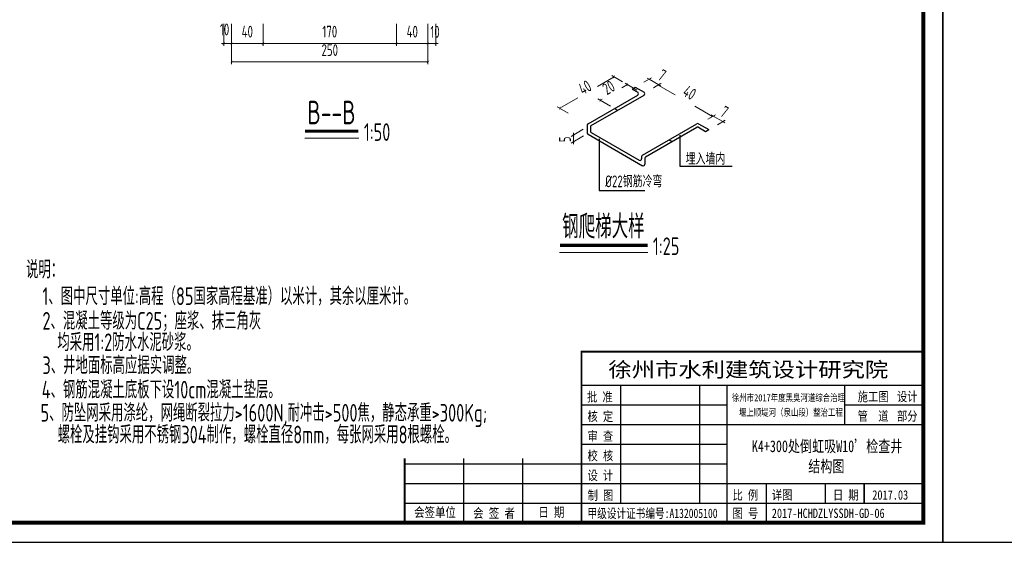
# Model space of a CAD drawing. Header units: millimetres. Extents: x 65530 to 130460, y -103607 to -18875.
# Tile 57 of 75: x 94368 to 96875, y -49551 to -48219. Entities that reach past the tile are written whole.
import ezdxf

# ---------------------------------------------------------------- set-up
doc = ezdxf.new("R2010")
doc.units = ezdxf.units.MM
doc.header["$LTSCALE"] = 0.5
doc.layers.add('GPSCOMMON', color=7, linetype='Continuous')
doc.layers.add('图框', color=7, linetype='Continuous')
doc.layers.add('标注线', color=4, linetype='Continuous', lineweight=13)
doc.styles.add('HzTxt', font='tssdeng.shx', dxfattribs={"width": 0.7, "bigfont": 'hztxt.shx'})
doc.styles.add('图框', font='simfang.ttf', dxfattribs={"width": 0.8, "height": 4})
doc.dimstyles.new('75', dxfattribs={"dimtxt": 45, "dimasz": 12, "dimexe": 12, "dimexo": 12, "dimgap": 15, "dimtad": 1, "dimdec": 0, "dimlfac": 0.5, "dimtxsty": 'HzTxt', "dimblk": 'ARCHTICK', "dimcen": 2.5, "dimclrd": 256, "dimclre": 256, "dimclrt": 256, "dimadec": 0, "dimazin": 0, "dimtfac": 1, "dimtdec": 0, "dimtmove": 2, "dimatfit": 2, "dimfxl": 0, "dimlwd": -1, "dimlwe": -1, "dimarcsym": 0})

# ---------------------------------------------------------------- blocks, each defined once
blk = doc.blocks.new('_ArchTick')
at = {"color": 0, "linetype": 'ByBlock', "const_width": 0.15}
blk.add_lwpolyline([(-0.5, -0.5), (0.5, 0.5)], dxfattribs=at)
blk = doc.blocks.new('*D16')
at = {"layer": 'Defpoints', "color": 0}
for p in [(95915.9, -48384.6), (95949.9, -48404.2), (95882.6, -48445.4)]:
    blk.add_point(p, dxfattribs=at)
at = {"layer": '标注线'}
for p, q in [((95915.9, -48384.6), (95901.5, -48392.9)), ((95939.9, -48398.4), (95909.9, -48381.1)), ((95872.6, -48439.6), (95840.6, -48421.1)), ((95846.6, -48424.6), (95851.7, -48421.7))]:
    blk.add_line(p, q, dxfattribs=at)
at = {"layer": '标注线', "xscale": 6, "yscale": 6, "zscale": 6}
for p, rotation in [((95915.9, -48384.6), 29.99999990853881), ((95846.6, -48424.6), 209.9999999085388)]:
    blk.add_blockref('_ArchTick', p, dxfattribs=dict(at, rotation=rotation))
at = {"layer": '标注线', "insert": (95867.8, -48392.1), "char_height": 30, "attachment_point": 5, "rotation": 30, "style": 'HzTxt'}
blk.add_mtext('20', dxfattribs=at)
blk = doc.blocks.new('*D17')
at = {"layer": 'Defpoints', "color": 0}
for p in [(95947.7, -48384.4), (95971.9, -48398.4), (95995.3, -48384.9)]:
    blk.add_point(p, dxfattribs=at)
at = {"layer": '标注线'}
for p, q in [((95957.7, -48378.7), (95977.1, -48367.4)), ((95971.1, -48370.9), (95965.9, -48367.9)), ((95971.1, -48370.9), (95995.3, -48384.9)), ((95981.9, -48392.7), (96001.3, -48381.4)), ((95995.3, -48384.9), (96000.5, -48387.9))]:
    blk.add_line(p, q, dxfattribs=at)
at = {"layer": '标注线', "xscale": 6, "yscale": 6, "zscale": 6}
for p, rotation in [((95971.1, -48370.9), 329.9999999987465), ((95995.3, -48384.9), 149.9999999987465)]:
    blk.add_blockref('_ArchTick', p, dxfattribs=dict(at, rotation=rotation))
at = {"layer": '标注线', "insert": (96003.8, -48360.7), "char_height": 30, "attachment_point": 5, "rotation": 330, "style": 'HzTxt'}
blk.add_mtext('7', dxfattribs=at)
blk = doc.blocks.new('*D18')
at = {"layer": 'Defpoints', "color": 0}
for p in [(95881.7, -48364.8), (95913.5, -48383.2), (95774.9, -48463.2)]:
    blk.add_point(p, dxfattribs=at)
at = {"layer": '标注线'}
for p, q in [((95881.7, -48364.8), (95839.1, -48389.4)), ((95903.5, -48377.4), (95875.7, -48361.4)), ((95743.2, -48444.8), (95789.4, -48418.2)), ((95764.9, -48457.4), (95737.2, -48441.4))]:
    blk.add_line(p, q, dxfattribs=at)
at = {"layer": '标注线', "xscale": 6, "yscale": 6, "zscale": 6}
for p, rotation in [((95881.7, -48364.8), 30.00000000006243), ((95743.2, -48444.8), 210.0000000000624)]:
    blk.add_blockref('_ArchTick', p, dxfattribs=dict(at, rotation=rotation))
at = {"layer": '标注线', "insert": (95807.3, -48391.8), "char_height": 30, "attachment_point": 5, "rotation": 30, "style": 'HzTxt'}
blk.add_mtext('40', dxfattribs=at)
blk = doc.blocks.new('*D19')
at = {"layer": 'Defpoints', "color": 0}
for p in [(95971.9, -48398.4), (96110.5, -48478.4), (96132.5, -48465.7)]:
    blk.add_point(p, dxfattribs=at)
at = {"layer": '标注线'}
for p, q in [((95981.9, -48392.7), (96000, -48382.2)), ((95994, -48385.7), (96037.5, -48410.8)), ((96132.5, -48465.7), (96087.2, -48439.5)), ((96120.5, -48472.7), (96138.5, -48462.2))]:
    blk.add_line(p, q, dxfattribs=at)
at = {"layer": '标注线', "xscale": 6, "yscale": 6, "zscale": 6}
for p, rotation in [((95994, -48385.7), 150.0000000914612), ((96132.5, -48465.7), 330.0000000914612)]:
    blk.add_blockref('_ArchTick', p, dxfattribs=dict(at, rotation=rotation))
at = {"layer": '标注线', "insert": (96073.9, -48405.1), "char_height": 30, "attachment_point": 5, "rotation": 330, "style": 'HzTxt'}
blk.add_mtext('40', dxfattribs=at)
blk = doc.blocks.new('*D20')
at = {"layer": 'Defpoints', "color": 0}
for p in [(95813.4, -48492.7), (95813.9, -48509.7), (95778.1, -48530.3)]:
    blk.add_point(p, dxfattribs=at)
at = {"layer": '标注线'}
for p, q in [((95803.4, -48498.5), (95772.1, -48516.5)), ((95803.9, -48515.4), (95772.1, -48533.8)), ((95778.1, -48513.1), (95778.1, -48507.1)), ((95778.1, -48513.1), (95778.1, -48530.3)), ((95778.1, -48530.3), (95778.1, -48536.3))]:
    blk.add_line(p, q, dxfattribs=at)
at = {"layer": '标注线', "xscale": 6, "yscale": 6, "zscale": 6}
for p, rotation in [((95778.1, -48513.1), 270), ((95778.1, -48530.3), 90)]:
    blk.add_blockref('_ArchTick', p, dxfattribs=dict(at, rotation=rotation))
at = {"layer": '标注线', "insert": (95756.7, -48524.1), "char_height": 30, "attachment_point": 5, "rotation": 90, "style": 'HzTxt'}
blk.add_mtext('5', dxfattribs=at)
blk = doc.blocks.new('*D21')
at = {"layer": 'Defpoints', "color": 0}
for p in [(96110.5, -48478.4), (96158.2, -48478.9), (96134.7, -48492.4)]:
    blk.add_point(p, dxfattribs=at)
at = {"layer": '标注线'}
for p, q in [((96120.5, -48472.7), (96139.9, -48461.4)), ((96133.9, -48464.9), (96128.7, -48461.9)), ((96133.9, -48464.9), (96158.2, -48478.9)), ((96144.7, -48486.7), (96164.2, -48475.4)), ((96158.2, -48478.9), (96163.4, -48481.9))]:
    blk.add_line(p, q, dxfattribs=at)
at = {"layer": '标注线', "xscale": 6, "yscale": 6, "zscale": 6}
for p, rotation in [((96133.9, -48464.9), 330.0000000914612), ((96158.2, -48478.9), 150.0000000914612)]:
    blk.add_blockref('_ArchTick', p, dxfattribs=dict(at, rotation=rotation))
at = {"layer": '标注线', "insert": (96162.4, -48454), "char_height": 30, "attachment_point": 5, "rotation": 330, "style": 'HzTxt'}
blk.add_mtext('7', dxfattribs=at)
blk = doc.blocks.new('*D150')
at = {"layer": 'Defpoints', "color": 0}
for p in [(94907.9, -48219.7), (94987.9, -48219.7), (94987.9, -48279.7)]:
    blk.add_point(p, dxfattribs=at)
at = {"layer": '标注线'}
for p, q in [((94907.9, -48229.7), (94907.9, -48285.7)), ((94987.9, -48229.7), (94987.9, -48285.7)), ((94907.9, -48279.7), (94987.9, -48279.7))]:
    blk.add_line(p, q, dxfattribs=at)
at = {"layer": '标注线', "xscale": 6, "yscale": 6, "zscale": 6, "rotation": 180}
blk.add_blockref('_ArchTick', (94907.9, -48279.7), dxfattribs=at)
at = {"layer": '标注线', "xscale": 6, "yscale": 6, "zscale": 6}
blk.add_blockref('_ArchTick', (94987.9, -48279.7), dxfattribs=at)
at = {"layer": '标注线', "insert": (94947.9, -48249.7), "char_height": 30, "attachment_point": 5, "style": 'HzTxt'}
blk.add_mtext('40', dxfattribs=at)
blk = doc.blocks.new('*D151')
at = {"layer": 'Defpoints', "color": 0}
for p in [(94987.9, -48219.7), (95327.9, -48219.7), (95327.9, -48279.7)]:
    blk.add_point(p, dxfattribs=at)
at = {"layer": '标注线'}
for p, q in [((94987.9, -48229.7), (94987.9, -48285.7)), ((95327.9, -48229.7), (95327.9, -48285.7)), ((94987.9, -48279.7), (95327.9, -48279.7))]:
    blk.add_line(p, q, dxfattribs=at)
at = {"layer": '标注线', "xscale": 6, "yscale": 6, "zscale": 6, "rotation": 180}
blk.add_blockref('_ArchTick', (94987.9, -48279.7), dxfattribs=at)
at = {"layer": '标注线', "xscale": 6, "yscale": 6, "zscale": 6}
blk.add_blockref('_ArchTick', (95327.9, -48279.7), dxfattribs=at)
at = {"layer": '标注线', "insert": (95157.9, -48249.7), "char_height": 30, "attachment_point": 5, "style": 'HzTxt'}
blk.add_mtext('170', dxfattribs=at)
blk = doc.blocks.new('*D152')
at = {"layer": 'Defpoints', "color": 0}
for p in [(95327.9, -48219.7), (95407.9, -48219.7), (95407.9, -48279.7)]:
    blk.add_point(p, dxfattribs=at)
at = {"layer": '标注线'}
for p, q in [((95327.9, -48229.7), (95327.9, -48285.7)), ((95407.9, -48229.7), (95407.9, -48285.7)), ((95327.9, -48279.7), (95407.9, -48279.7))]:
    blk.add_line(p, q, dxfattribs=at)
at = {"layer": '标注线', "xscale": 6, "yscale": 6, "zscale": 6, "rotation": 180}
blk.add_blockref('_ArchTick', (95327.9, -48279.7), dxfattribs=at)
at = {"layer": '标注线', "xscale": 6, "yscale": 6, "zscale": 6}
blk.add_blockref('_ArchTick', (95407.9, -48279.7), dxfattribs=at)
at = {"layer": '标注线', "insert": (95367.9, -48249.7), "char_height": 30, "attachment_point": 5, "style": 'HzTxt'}
blk.add_mtext('40', dxfattribs=at)
blk = doc.blocks.new('*D153')
at = {"layer": 'Defpoints', "color": 0}
for p in [(94907.9, -48219.7), (95407.9, -48219.7), (94907.9, -48326.6)]:
    blk.add_point(p, dxfattribs=at)
at = {"layer": '标注线'}
for p, q in [((94907.9, -48229.7), (94907.9, -48332.6)), ((95407.9, -48229.7), (95407.9, -48332.6)), ((95407.9, -48326.6), (94907.9, -48326.6))]:
    blk.add_line(p, q, dxfattribs=at)
at = {"layer": '标注线', "xscale": 6, "yscale": 6, "zscale": 6, "rotation": 180}
blk.add_blockref('_ArchTick', (94907.9, -48326.6), dxfattribs=at)
at = {"layer": '标注线', "xscale": 6, "yscale": 6, "zscale": 6}
blk.add_blockref('_ArchTick', (95407.9, -48326.6), dxfattribs=at)
at = {"layer": '标注线', "insert": (95157.9, -48296.6), "char_height": 30, "attachment_point": 5, "style": 'HzTxt'}
blk.add_mtext('250', dxfattribs=at)
blk = doc.blocks.new('*D162')
at = {"layer": 'Defpoints', "color": 0}
for p in [(94887.9, -48219.7), (94907.9, -48219.7), (94887.9, -48279.7)]:
    blk.add_point(p, dxfattribs=at)
at = {"layer": '标注线'}
for p, q in [((94887.9, -48229.7), (94887.9, -48285.7)), ((94907.9, -48229.7), (94907.9, -48285.7)), ((94887.9, -48279.7), (94881.9, -48279.7)), ((94907.9, -48279.7), (94887.9, -48279.7)), ((94907.9, -48279.7), (94913.9, -48279.7))]:
    blk.add_line(p, q, dxfattribs=at)
at = {"layer": '标注线', "xscale": 6, "yscale": 6, "zscale": 6}
blk.add_blockref('_ArchTick', (94887.9, -48279.7), dxfattribs=at)
at = {"layer": '标注线', "xscale": 6, "yscale": 6, "zscale": 6, "rotation": 180}
blk.add_blockref('_ArchTick', (94907.9, -48279.7), dxfattribs=at)
at = {"layer": '标注线', "insert": (94890.1, -48244.1), "char_height": 30, "attachment_point": 5, "style": 'HzTxt'}
blk.add_mtext('10', dxfattribs=at)
blk = doc.blocks.new('*D163')
at = {"layer": 'Defpoints', "color": 0}
for p in [(95407.9, -48219.7), (95427.9, -48219.7), (95427.9, -48279.7)]:
    blk.add_point(p, dxfattribs=at)
at = {"layer": '标注线'}
for p, q in [((95407.9, -48229.7), (95407.9, -48285.7)), ((95427.9, -48229.7), (95427.9, -48285.7)), ((95407.9, -48279.7), (95401.9, -48279.7)), ((95407.9, -48279.7), (95427.9, -48279.7)), ((95427.9, -48279.7), (95433.9, -48279.7))]:
    blk.add_line(p, q, dxfattribs=at)
at = {"layer": '标注线', "xscale": 6, "yscale": 6, "zscale": 6}
blk.add_blockref('_ArchTick', (95407.9, -48279.7), dxfattribs=at)
at = {"layer": '标注线', "xscale": 6, "yscale": 6, "zscale": 6, "rotation": 180}
blk.add_blockref('_ArchTick', (95427.9, -48279.7), dxfattribs=at)
at = {"layer": '标注线', "insert": (95425.8, -48250.1), "char_height": 30, "attachment_point": 5, "style": 'HzTxt'}
blk.add_mtext('10', dxfattribs=at)

msp = doc.modelspace()

# ---------------------------------------------------------------- linework, layer by layer
at = {"linetype": 'Continuous'}
for p, q in [((95927.67, -48395.97), (95935.67, -48391.36)), ((95927.67, -48395.97), (95941.92, -48404.2)), ((95935.67, -48391.36), (95957.92, -48404.2)), ((95823.36, -48488.82), (95957.92, -48411.13)), ((95882.64, -48445.36), (95890.64, -48449.97)), ((95813.36, -48487.66), (95813.36, -48507.66)), ((95821.36, -48492.28), (95821.36, -48503.05)), ((95953.92, -48564.2), (96092.49, -48484.2)), ((95961.92, -48568.82), (96092.49, -48493.44)), ((96096.49, -48484.2), (96122.74, -48499.36)), ((96096.49, -48493.44), (96114.74, -48503.97)), ((96114.74, -48503.97), (96122.74, -48499.36)), ((95815.36, -48511.13), (95953.92, -48591.13)), ((95823.36, -48506.51), (95945.92, -48577.27)), ((95843.58, -48522.8), (95843.58, -48654.14)), ((96021.2, -48525.36), (96029.2, -48529.97)), ((96049.28, -48513.76), (96049.28, -48592.21)), ((95951.92, -48567.66), (95951.92, -48573.81)), ((95959.92, -48572.28), (95959.92, -48587.66)), ((96049.28, -48592.21), (96182.58, -48592.21)), ((95843.58, -48654.14), (95960.09, -48654.14))]:
    msp.add_line(p, q, dxfattribs=at)
for p, q in [((95798.76, -49065.01), (95798.76, -49500.72)), ((95798.76, -49500.72), (95798.76, -49065.01)), ((95798.76, -49150.72), (96668.76, -49150.72)), ((95898.76, -49450.72), (95898.76, -49150.72)), ((96098.76, -49150.72), (96098.76, -49450.72)), ((96168.76, -49150.72), (96168.76, -49500.72)), ((96468.76, -49250.72), (96468.76, -49150.72)), ((95798.76, -49200.72), (96168.76, -49200.72)), ((96468.76, -49200.72), (96668.76, -49200.72)), ((95798.76, -49250.72), (96668.76, -49250.72)), ((95798.76, -49300.72), (96168.76, -49300.72)), ((95348.76, -49336.89), (95348.76, -49500.72)), ((95348.76, -49350.72), (96168.76, -49350.72)), ((95498.76, -49336.89), (95498.76, -49500.72)), ((95648.76, -49336.89), (95648.76, -49500.72)), ((95348.76, -49400.72), (96668.76, -49400.72)), ((96268.76, -49400.72), (96268.76, -49500.72)), ((96418.76, -49400.72), (96418.76, -49450.72)), ((96518.76, -49400.72), (96518.76, -49450.72)), ((96518.76, -49450.72), (96518.76, -49400.72)), ((95348.76, -49450.72), (96668.76, -49450.72))]:
    msp.add_line(p, q)
for points in [[(92518.76, -49550.72), (96718.76, -49550.72), (96718.76, -46580.72), (92518.76, -46580.72)], [(96718.76, -49550.72), (100918.76, -49550.72), (100918.76, -46580.72), (96718.76, -46580.72)]]:
    msp.add_lwpolyline(points, close=True)
for points, const_width in [([(92768.76, -46630.72), (96668.76, -46630.72), (96668.76, -49500.72), (92768.76, -49500.72), (92768.76, -46630.72)], 10), ([(96668.76, -49065.01), (95798.76, -49065.01), (95798.76, -49500.72)], 5), ([(95348.76, -49336.89), (95348.76, -49500.72)], 5)]:
    msp.add_lwpolyline(points, dxfattribs=dict(const_width=const_width))
for centre, start, end in [((95939.92, -48407.66), 300, 60), ((95955.92, -48407.66), 300, 60), ((95817.36, -48487.66), 120, 180), ((95825.36, -48492.28), 120, 180), ((95825.36, -48503.05), 180, 240), ((96094.49, -48487.66), 60, 120), ((96094.49, -48496.9), 60, 120), ((95817.36, -48507.66), 180, 240), ((95947.92, -48573.81), 240, 0), ((95955.92, -48567.66), 120, 180), ((95963.92, -48572.28), 120, 180), ((95955.92, -48587.66), 240, 0)]:
    msp.add_arc(centre, 4, start, end, dxfattribs=at)
at = {"layer": 'GPSCOMMON', "lineweight": -3}
msp.add_line((95815.36, -48484.2), (95941.92, -48411.13), dxfattribs=at)
at = {"layer": '标注线'}
for p, q in [((95094.45, -48521.19), (95231.99, -48521.19)), ((95743.13, -48812.05), (95967.82, -48812.05))]:
    msp.add_line(p, q, dxfattribs=at)
at = {"layer": '标注线', "const_width": 8}
for points in [[(95094.96, -48503.1), (95230.96, -48503.1)], [(95743.64, -48793.97), (95966.8, -48793.97)]]:
    msp.add_lwpolyline(points, dxfattribs=at)

# ---------------------------------------------------------------- texts
at = {"style": '图框'}
for s, height, width, p in [('徐州市水利建筑设计研究院', 37.8571, 1.15, (95867.1, -49129.57)), ('批 准', 24, 0.8, (95812.76, -49192.26)), ('徐州市2017年度黑臭河道综合治理 ', 18, 0.75, (96181.58, -49191.28)), ('施工图', 24, 0.8, (96502.02, -49191.28)), ('设计', 24, 0.8, (96601.92, -49191.28)), ('核 定', 24, 0.8, (95814.02, -49242)), (' 堰上顺堤河（泉山段）整治工程 ', 18, 0.75, (96189.05, -49228.57)), ('管  道', 24, 0.8, (96502.02, -49240.95)), ('部分', 24, 0.8, (96601.92, -49240.95)), ('审 查', 24, 0.8, (95814.02, -49292)), ('校 核', 24, 0.8, (95814.02, -49342)), ('设 计', 24, 0.8, (95814.02, -49392)), ('制 图', 24, 0.8, (95814.35, -49442.69)), ('比 例', 24, 0.8, (96183.25, -49442.08)), ('详图', 24, 0.8, (96283.25, -49442.08)), ('日 期', 24, 0.8, (96439.02, -49442.08)), ('2017.03', 24, 0.8, (96539.02, -49442.08)), ('会签单位', 24.286, 0.8, (95372.71, -49486.24)), ('会 签 者', 24.286, 0.8, (95523.05, -49488.38)), ('日 期', 24.286, 0.8, (95688.89, -49485.99)), ('甲级设计证书编号:A132005100', 24, 0.75, (95814.04, -49488.8)), ('图 号', 24, 0.8, (96183.25, -49488.66)), ('2017-HCHDZLYSSDH-GD-06', 24, 0.8, (96283.25, -49488.66))]:
    msp.add_text(s, height=height, dxfattribs=dict(at, width=width)).set_placement(p)
at = {"layer": '图框', "style": '图框', "width": 0.75}
for s, p in [('K4+300处倒虹吸W10’检查井', (96232.46, -49320.89)), ('结构图 ', (96376.09, -49372.06))]:
    msp.add_text(s, height=30, dxfattribs=at).set_placement(p)
at = {"layer": '标注线', "style": 'HzTxt', "width": 0.7}
for s, height, p in [('B--B', 60, (95100.89, -48485.69)), ('1:50', 45, (95244.8, -48528.04)), ('埋入墙内', 30, (96064.04, -48588.63)), ('%%C22钢筋冷弯', 30, (95859.12, -48646.08)), ('钢爬梯大样', 60, (95749.57, -48776.56)), ('1:25', 45, (95980.63, -48818.91)), ('说明：', 45, (94384.56, -48878.35)), ('1、图中尺寸单位:高程（85国家高程基准）以米计，其余以厘米计。', 45, (94426.43, -48946.29)), ('2、混凝土等级为C25；座浆、抹三角灰', 45, (94426.43, -49009.01)), ('    均采用1:2防水水泥砂浆。', 45, (94387.74, -49063.52)), ('3、井地面标高应据实调整。', 45, (94426.43, -49122.13)), ('4、钢筋混凝土底板下设10cm混凝土垫层。', 45, (94424.6, -49184.29)), ('5、防坠网采用涤纶，网绳断裂拉力>1600N,耐冲击>500焦，静态承重>300Kg;', 45, (94421.62, -49243.24)), ('    螺栓及挂钩采用不锈钢304制作，螺栓直径8mm，每张网采用8根螺栓。', 45, (94388.59, -49298.73))]:
    msp.add_text(s, height=height, dxfattribs=at).set_placement(p)

# ---------------------------------------------------------------- dimensions: what is measured, and where the dimension line sits
at = {"layer": '标注线'}
for base, p1, p2, picture, middle in [((94887.92, -48279.73), (94907.88, -48219.7), (94887.92, -48219.7), '*D162', (94890.1, -48244.08)), ((95427.92, -48279.73), (95407.92, -48219.7), (95427.92, -48219.7), '*D163', (95425.85, -48250.06))]:
    dim = msp.add_linear_dim(base=base, p1=p1, p2=p2, dimstyle='75', override={"dimtxt": 30, "dimasz": 6, "dimexe": 6, "dimexo": 10}, dxfattribs=at)
    dim.commit()
    dim.dimension.update_dxf_attribs({"geometry": picture, "text_midpoint": middle, "dimtype": 160})
for base, p1, p2, picture, middle in [((94987.88, -48279.73), (94907.88, -48219.7), (94987.88, -48219.7), '*D150', (94947.88, -48249.73)), ((94907.88, -48326.57), (95407.92, -48219.7), (94907.88, -48219.7), '*D153', (95157.9, -48296.57)), ((95327.88, -48279.73), (94987.88, -48219.7), (95327.88, -48219.7), '*D151', (95157.88, -48249.73)), ((95407.92, -48279.73), (95327.88, -48219.7), (95407.92, -48219.7), '*D152', (95367.9, -48249.73))]:
    dim = msp.add_linear_dim(base=base, p1=p1, p2=p2, dimstyle='75', override={"dimtxt": 30, "dimasz": 6, "dimexe": 6, "dimexo": 10}, dxfattribs=at)
    dim.commit()
    dim.dimension.update_dxf_attribs({"geometry": picture, "text_midpoint": middle})
for base, p1, p2, angle, text, picture, middle, dimtype in [((95995.34, -48384.91), (95947.67, -48384.43), (95971.92, -48398.43), 330, '7', '*D17', (96003.84, -48360.7), 161), ((95881.75, -48364.84), (95774.91, -48463.16), (95913.48, -48383.16), 30, '40', '*D18', (95807.31, -48391.77), 161), ((95915.92, -48384.57), (95882.64, -48445.36), (95949.92, -48404.2), 210, '20', '*D16', (95867.79, -48392.08), 160), ((96132.55, -48465.69), (95971.92, -48398.43), (96110.49, -48478.43), 150, '40', '*D19', (96073.93, -48405.08), 160), ((96158.18, -48478.89), (96110.49, -48478.43), (96134.74, -48492.43), 150, '7', '*D21', (96162.42, -48454.01), 160), ((95778.12, -48530.32), (95813.36, -48492.72), (95813.89, -48509.66), 90, '5', '*D20', (95756.71, -48524.09), 160)]:
    dim = msp.add_linear_dim(base=base, p1=p1, p2=p2, angle=angle, text=text, dimstyle='75', override={"dimtxt": 30, "dimasz": 6, "dimexe": 6, "dimexo": 10}, dxfattribs=at)
    dim.commit()
    dim.dimension.update_dxf_attribs({"geometry": picture, "text_midpoint": middle, "dimtype": dimtype})

doc.saveas('drawing.dxf')
